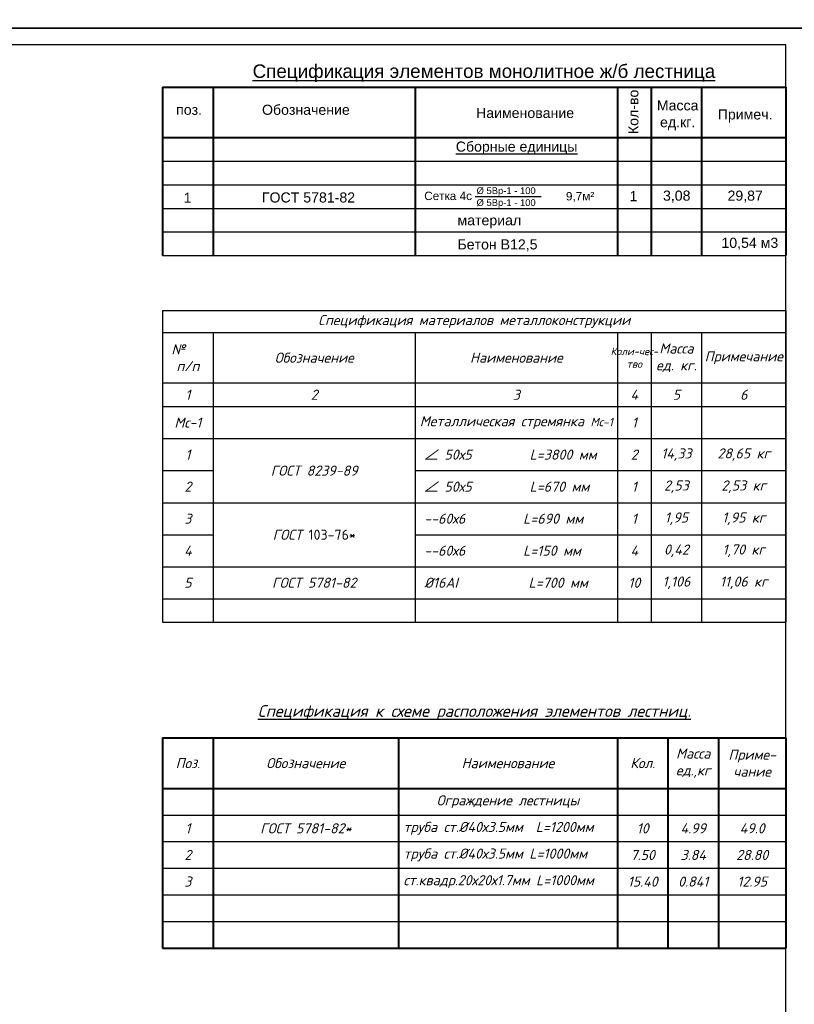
# Model space of a CAD drawing. Header units: millimetres. Extents: x -3143211 to -2549809, y 1060331 to 1341741.
# Tile 5 of 141: x -3080539 to -3057547, y 1089833 to 1119055. Entities that reach past the tile are written whole.
import ezdxf

# ---------------------------------------------------------------- set-up
doc = ezdxf.new("R2010")
doc.units = ezdxf.units.MM
doc.layers.add('Слой2', color=160, linetype='Continuous')
doc.styles.get("Standard").update_dxf_attribs({"font": 'isocpeui.ttf'})
doc.styles.add('V@ler@Live', font='isocpeui.ttf')
doc.styles.add('стиль1', font='times.ttf', dxfattribs={"height": 2.5})

# ---------------------------------------------------------------- blocks, each defined once
blk = doc.blocks.new('*T61')
at = {"color": 0, "linetype": 'ByBlock', "lineweight": -2, "transparency": 16777216}
for p, q in [((0, 0), (18500, 0)), ((0, 0), (0, -9253)), ((18500, 0), (18500, -9253)), ((0, -650), (18500, -650)), ((1500, -650), (1500, -9253)), ((7500, -650), (7500, -9253)), ((13500, -650), (13500, -9253)), ((14500, -650), (14500, -9253)), ((16000, -650), (16000, -9253)), ((0, -2150), (18500, -2150)), ((0, -2850), (18500, -2850)), ((0, -3800), (18500, -3800)), ((0, -4751), (1500, -4751)), ((7500, -4751), (18500, -4751)), ((0, -5703), (18500, -5703)), ((0, -6653), (1500, -6653)), ((7500, -6653), (18500, -6653)), ((0, -7603), (18500, -7603)), ((0, -8553), (18500, -8553)), ((0, -9253), (18500, -9253))]:
    blk.add_line(p, q, dxfattribs=at)
at = {"color": 0, "lineweight": 25, "transparency": 16777216}
for s, insert, char_height, width, attachment_point in [('Спецификация материалов металлоконструкции', (9250, -325), 300, 18350, 5), ('№    п/п', (750, -1400), 300, 1350, 5), ('Коли-чес- тво', (14000, -1400), 225, 850, 5), ('Масса ед. кг.', (15250, -1400), 300, 1350, 5), ('Обозначение', (4500, -1400), 300, 5850, 5), ('Наименование', (10500, -1400), 300, 5850, 5), ('Примечание', (17250, -1400), 300, 2350, 5), ('1', (750, -2500), 300, 1350, 5), ('2', (4500, -2500), 300, 5850, 5), ('3', (10500, -2500), 300, 5850, 5), ('4', (14000, -2500), 300, 850, 5), ('5', (15250, -2500), 300, 1350, 5), ('6', (17250, -2500), 300, 2350, 5), ('Мс-1', (750, -3325), 300, 1350, 5), ('Металлическая стремянка {\\H0.8333x;Мс-1}', (10500, -3325), 300, 5850, 5), ('1', (14000, -3325), 300, 850, 5), ('1', (750, -4276), 300, 1350, 5), ('2', (14000, -4276), 300, 850, 5), ('14,33', (15250, -4276), 300, 1350, 5), ('28,65 кг', (17250, -4276), 300, 2350, 5), (' ∠ 50х5{\\C256;         L=3800 мм}', (7575, -4276), 300, 5850, 4), ('{\\C256;ГОСТ 8239-89}', (4500, -4751), 300, 5850, 5), ('2', (750, -5227), 300, 1350, 5), (' ∠ 50х5{\\C256;         L=670 мм}', (7575, -5227), 300, 5850, 4), ('1', (14000, -5227), 300, 850, 5), ('2,53', (15250, -5227), 300, 1350, 5), ('2,53 кг', (17250, -5227), 300, 2350, 5), ('3', (750, -6178), 300, 1350, 5), (' --60х6{\\C256;         L=690 мм}', (7575, -6178), 300, 5850, 4), ('1', (14000, -6178), 300, 850, 5), ('1,95', (15250, -6178), 300, 1350, 5), ('1,95 кг', (17250, -6178), 300, 2350, 5), ('{\\C7;ГОСТ \\fISOCPEUR|b0|i0|c238|p34;103-76*}', (4500, -6653), 300, 5850, 5), ('4', (750, -7128), 300, 1350, 5), (' --60х6{\\C256;         L=150 мм}', (7575, -7128), 300, 5850, 4), ('4', (14000, -7128), 300, 850, 5), ('0,42', (15250, -7128), 300, 1350, 5), ('1,70 кг', (17250, -7128), 300, 2350, 5), ('5', (750, -8078), 300, 1350, 5), ('ГОСТ 5781-82', (4500, -8078), 300, 5850, 5), ('10', (14000, -8078), 300, 850, 5), ('1,106', (15250, -8078), 300, 1350, 5), ('11,06 кг', (17250, -8078), 300, 2350, 5), (' %%C16{\\C256;AI           L=700 мм}', (7575, -8078), 300, 5850, 4)]:
    blk.add_mtext(s, dxfattribs=dict(at, insert=insert, char_height=char_height, width=width, attachment_point=attachment_point))

msp = doc.modelspace()

# ---------------------------------------------------------------- linework, layer by layer
at = {"color": 0, "lineweight": 40}
for p, q in [((-3076296.73173, 1117055.36914), (-3057796.73173, 1117055.36914)), ((-3076296.73173, 1117055.36914), (-3076296.73173, 1112055.36914)), ((-3074796.73173, 1117055.36914), (-3074796.73173, 1112055.36914)), ((-3068796.73173, 1117055.36914), (-3068796.73173, 1112055.36914)), ((-3062796.73173, 1117055.36914), (-3062796.73173, 1112055.36914)), ((-3061796.73173, 1117055.36914), (-3061796.73173, 1112055.36914)), ((-3060296.73173, 1117055.36914), (-3060296.73173, 1112055.36914)), ((-3057796.73173, 1117055.36914), (-3057796.73173, 1112055.36914)), ((-3076296.73173, 1115555.36914), (-3057796.73173, 1115555.36914))]:
    msp.add_line(p, q, dxfattribs=at)
at = {"color": 0, "ltscale": 0.01}
for p, q in [((-3076296.73173, 1114855.36914), (-3057796.73173, 1114855.36914)), ((-3076296.73173, 1114155.36914), (-3057796.73173, 1114155.36914))]:
    msp.add_line(p, q, dxfattribs=at)
at = {"color": 0, "lineweight": 25}
for p, q in [((-3076296.73173, 1113455.36914), (-3057796.73173, 1113455.36914)), ((-3076296.73173, 1112755.36914), (-3057796.73173, 1112755.36914)), ((-3076296.73173, 1112055.36914), (-3057796.73173, 1112055.36914))]:
    msp.add_line(p, q, dxfattribs=at)
at = {"lineweight": 40, "ltscale": 100}
for p, q in [((-3076296.73173, 1097741.16788), (-3057796.73173, 1097741.16788)), ((-3076296.73173, 1097741.16788), (-3076296.73173, 1091501.16788)), ((-3074796.73173, 1097741.16788), (-3074796.73173, 1091501.16788)), ((-3069296.73173, 1097741.16788), (-3069296.73173, 1091501.16788)), ((-3062796.73173, 1097741.16788), (-3062796.73173, 1091501.16788)), ((-3061296.73173, 1097741.16788), (-3061296.73173, 1091501.16788)), ((-3059796.73173, 1097741.16788), (-3059796.73173, 1091501.16788)), ((-3057796.73173, 1097741.16788), (-3057796.73173, 1091501.16788)), ((-3076296.73173, 1096241.16788), (-3057796.73173, 1096241.16788)), ((-3076296.73173, 1091501.16788), (-3057796.73173, 1091501.16788))]:
    msp.add_line(p, q, dxfattribs=at)
at = {"ltscale": 100}
for p, q in [((-3076296.73173, 1095451.16788), (-3057796.73173, 1095451.16788)), ((-3076296.73173, 1094661.16788), (-3057796.73173, 1094661.16788)), ((-3076296.73173, 1093871.16788), (-3057796.73173, 1093871.16788)), ((-3076296.73173, 1093081.16788), (-3057796.73173, 1093081.16788)), ((-3076296.73173, 1092291.16788), (-3057796.73173, 1092291.16788))]:
    msp.add_line(p, q, dxfattribs=at)
at = {"color": 0}
for points in [[(-3116696.73173, 1118804.62022), (-3057296.73173, 1118804.62022), (-3057296.73173, 1160804.62022), (-3116696.73173, 1160804.62022)], [(-3116696.73173, 1076804.62022), (-3057296.73173, 1076804.62022), (-3057296.73173, 1118804.62022), (-3116696.73173, 1118804.62022)], [(-3114696.73173, 1077304.62022), (-3057796.73173, 1077304.62022), (-3057796.73173, 1118304.62022), (-3114696.73173, 1118304.62022)]]:
    msp.add_lwpolyline(points, close=True, dxfattribs=at)
at = {"layer": 'Слой2', "color": 0}
msp.add_line((-3065061.71477, 1113797.05802), (-3067020.54812, 1113797.05802), dxfattribs=at)

# ---------------------------------------------------------------- block references
msp.add_blockref('*T61', (-3076296.73173, 1110423.29587))

# ---------------------------------------------------------------- texts
at = {"color": 0, "lineweight": 25, "style": 'стиль1'}
for s, insert, char_height, attachment_point in [('\\pt6.8;{\\fArial|b0|i0|c204|p34;\\LСпецификация элементов монолитное ж/б лестница}', (-3066760.36429, 1117467.06264), 400, 5), ('\\pt5.9499;{\\fArial|b0|i0|c204|p34;Масса\\Pед.кг.}', (-3061009.41657, 1116218.93286), 300, 5), ('{\\fArial|b0|i0|c204|p34;поз.}', (-3075510.82227, 1116379.16168), 300, 5), ('\\pt6.8001;{\\fArial|b0|i0|c204|p34;Наименование}', (-3065537.74481, 1116284.24794), 300, 5), ('\\pt5.9499;{\\fArial|b0|i0|c204|p34;Примеч.}', (-3059006.81489, 1116198.60426), 300, 5), ('\\pt5.1;{\\fArial|b0|i0|c204|p34;\\LСборные единицы}', (-3065789.46683, 1115242.87699), 300, 5), ('\\pt6.8;{\\fArial|b0|i0|c204|p34;3,08}', (-3061036.42061, 1113805.05252), 300, 5), ('\\pt6.801;{\\fArial|b0|i0|c204|p34;29,87}', (-3059005.05753, 1113805.05252), 300, 5), ('{\\fArial|b0|i0|c204|p34;материал}', (-3067544.62603, 1113057.90404), 300, 4), ('{\\fArial|b0|i0|c204|p34;Бетон В12,5}', (-3067544.62603, 1112357.90404), 300, 4)]:
    msp.add_mtext(s, dxfattribs=dict(at, insert=insert, char_height=char_height, attachment_point=attachment_point))
at = {"color": 0, "lineweight": 25, "insert": (-3062322.47905, 1116318.98186), "char_height": 300, "attachment_point": 5, "rotation": 90, "style": 'стиль1'}
msp.add_mtext('\\pt5.9499;{\\fArial|b0|i0|c204|p34;Кол\\fArial|b0|i0|c0|p34;-\\fArial|b0|i0|c204|p34;во}', dxfattribs=at)
at = {"color": 0, "lineweight": 40, "insert": (-3072043.70735, 1116379.16168), "char_height": 300, "attachment_point": 5, "style": 'стиль1'}
msp.add_mtext('{\\fArial|b0|i0|c204|p34;Обозначение}', dxfattribs=at)
at = {"color": 0, "insert": (-3075555.61951, 1113770.52299), "char_height": 300, "width": 638.9766048, "attachment_point": 5}
msp.add_mtext('\\pt6.8001;{\\fArial|b0|i0|c204|p34;1}', dxfattribs=at)
at = {"color": 0, "ltscale": 0.01, "char_height": 300, "attachment_point": 5, "style": 'стиль1'}
for s, insert in [('\\pt6800.1;{\\fArial|b0|i0|c204|p34;1\\fArial|b0|i0|c0|p34; }', (-3062321.36902, 1113818.46455)), ('\\pt6.801;{\\fArial|b0|i0|c204|p34;10,54 м3}', (-3058867.34041, 1112405.15079))]:
    msp.add_mtext(s, dxfattribs=dict(at, insert=insert))
at = {"ltscale": 100, "style": 'V@ler@Live'}
for s, insert, char_height, width, attachment_point in [('{\\LСпецификация к схеме расположения элементов лестниц.}', (-3067046.73173, 1098491.16788), 350, 13668.7460188, 5), ('Масса\\Pед.,кг', (-3060546.73173, 1096991.16788), 300, 1200, 5), ('Приме-\\Pчание', (-3058796.73173, 1096991.16788), 300, 1700, 5), ('Поз.', (-3075546.73173, 1096991.16788), 300, 1200, 5), ('Обозначение', (-3072046.73173, 1096991.16788), 300, 5200, 5), ('Наименование', (-3066046.73173, 1096991.16788), 300, 6200, 5), ('Кол.', (-3062046.73173, 1096991.16788), 300, 1200, 5), ('Ограждение лестницы', (-3066046.73173, 1095846.16788), 300, 6200, 5), ('1', (-3075546.73173, 1095056.16788), 300, 1200, 5), ('ГОСТ 5781-82*', (-3072046.73173, 1095056.16788), 300, 5200, 5), ('труба ст.%%C40х3.5мм  L=1200мм', (-3069146.73173, 1095056.16788), 300, 6200, 4), ('10', (-3062046.73173, 1095056.16788), 300, 1200, 5), ('4.99', (-3060546.73173, 1095056.16788), 300, 1200, 5), ('49.0', (-3058796.73173, 1095056.16788), 300, 1700, 5), ('2', (-3075546.73173, 1094266.16788), 300, 1200, 5), ('труба ст.%%C40х3.5мм L=1000мм', (-3069146.73173, 1094266.16788), 300, 6200, 4), ('7.50', (-3062046.73173, 1094266.16788), 300, 1200, 5), ('3.84', (-3060546.73173, 1094266.16788), 300, 1200, 5), ('28.80', (-3058796.73173, 1094266.16788), 300, 1700, 5), ('3', (-3075546.73173, 1093476.16788), 300, 1200, 5), ('ст.квадр.20х20х1.7мм L=1000мм', (-3069146.73173, 1093476.16788), 300, 6336.0225323, 4), ('15.40', (-3062046.73173, 1093476.16788), 300, 1200, 5), ('0.841', (-3060546.73173, 1093476.16788), 300, 1200, 5), ('12.95', (-3058796.73173, 1093476.16788), 300, 1817.1900598, 5)]:
    msp.add_mtext(s, dxfattribs=dict(at, insert=insert, char_height=char_height, width=width, attachment_point=attachment_point))
at = {"layer": 'Слой2', "color": 0, "attachment_point": 1}
for s, insert, char_height, width in [('\\pt5.1;{\\fArial|b0|i0|c204|p34;ГОСТ 5781-82}', (-3073349.77041, 1113929.25114), 300, 3715.0171921), ('\\pt4.25;{\\fArial|b0|i0|c204|p34;Сетка 4c}', (-3068531.73191, 1113951.19861), 250, 1459.2998369), ('\\pt3.4;{\\fArial|b0|i0|c204|p34;%%C 5Вр-1 - 100}', (-3066978.26684, 1114079.77422), 200, 2247.0348545), ('\\pt4.25;{\\fArial|b0|i0|c204|p34;9,7м²}', (-3064326.63498, 1113940.75738), 250, 1481.4007212), ('\\pt3.4;{\\fArial|b0|i0|c204|p34;%%C 5Вр-1 - 100}', (-3066978.26684, 1113726.3881), 200, 2247.0348545)]:
    msp.add_mtext(s, dxfattribs=dict(at, insert=insert, char_height=char_height, width=width))

doc.saveas('drawing.dxf')
